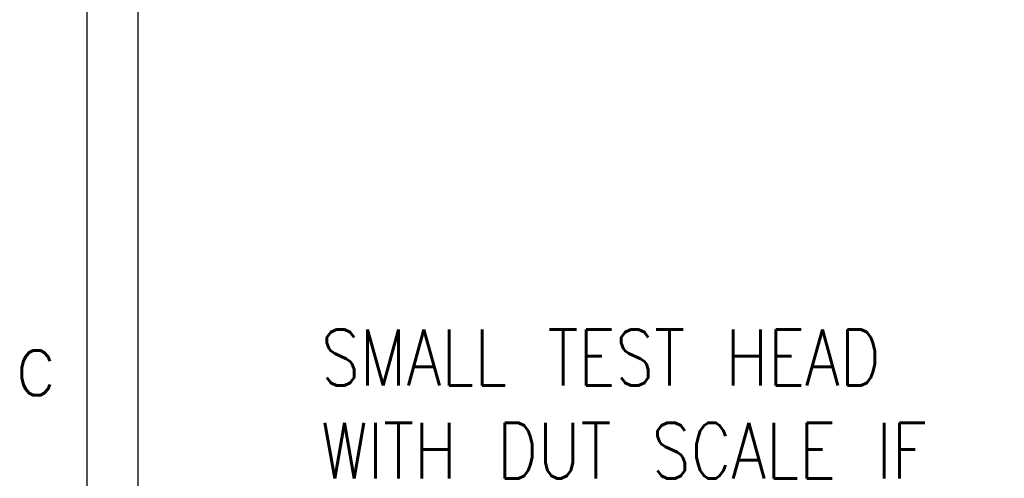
# Model space of a CAD drawing. Extents: x -1809 to 6113, y -4129 to 1471.
# Tile 46 of 197: x -1806 to -925, y -737 to -327. Entities that reach past the tile are written whole.
import ezdxf

# ---------------------------------------------------------------- set-up
doc = ezdxf.new("R2010")
doc.units = 0
doc.layers.add('1', color=7, linetype='CONTINUOUS')
doc.styles.add('CONVERTER_11', font='txt.shx', dxfattribs={"width": 0.97875})
doc.styles.add('CONVERTER_3', font='txt.shx', dxfattribs={"width": 0.81})

# ---------------------------------------------------------------- blocks, each defined once
blk = doc.blocks.new('ATA1_S', base_point=(-217.384, -490.951))
at = {"layer": '1', "color": 7, "linetype": 'CONTINUOUS'}
blk.add_line((-217.384, -490.951), (-217.384, 56.209), dxfattribs=at)
at = {"layer": '1', "color": 7, "insert": (-223.734, -148.728), "char_height": 4, "attachment_point": 4, "style": 'CONVERTER_11'}
blk.add_mtext('C', dxfattribs=at)
blk = doc.blocks.new('TEXT__1075', base_point=(-2000, -2800))
at = {"layer": '1', "color": 7, "linetype": 'CONTINUOUS'}
blk.add_line((-1700, -3540), (-1700, 890), dxfattribs=at)
blk = doc.blocks.new('STH', base_point=(-1660.52, -1257.94))
at = {"layer": '1', "color": 7, "insert": (-1536.32, -737.43), "char_height": 50, "attachment_point": 7, "style": 'CONVERTER_3'}
blk.add_mtext('SMALL TEST HEAD\\PWITH DUT SCALE IF', dxfattribs=at)

msp = doc.modelspace()

# ---------------------------------------------------------------- block references
at = {"layer": '1', "xscale": 10, "yscale": 10, "zscale": 10}
msp.add_blockref('ATA1_S', (-1745.87, -4065), dxfattribs=at)
at = {"layer": '1'}
for name, p in [('TEXT__1075', (-2000, -2800)), ('STH', (-1660.52, -1257.94))]:
    msp.add_blockref(name, p, dxfattribs=at)

doc.saveas('drawing.dxf')
